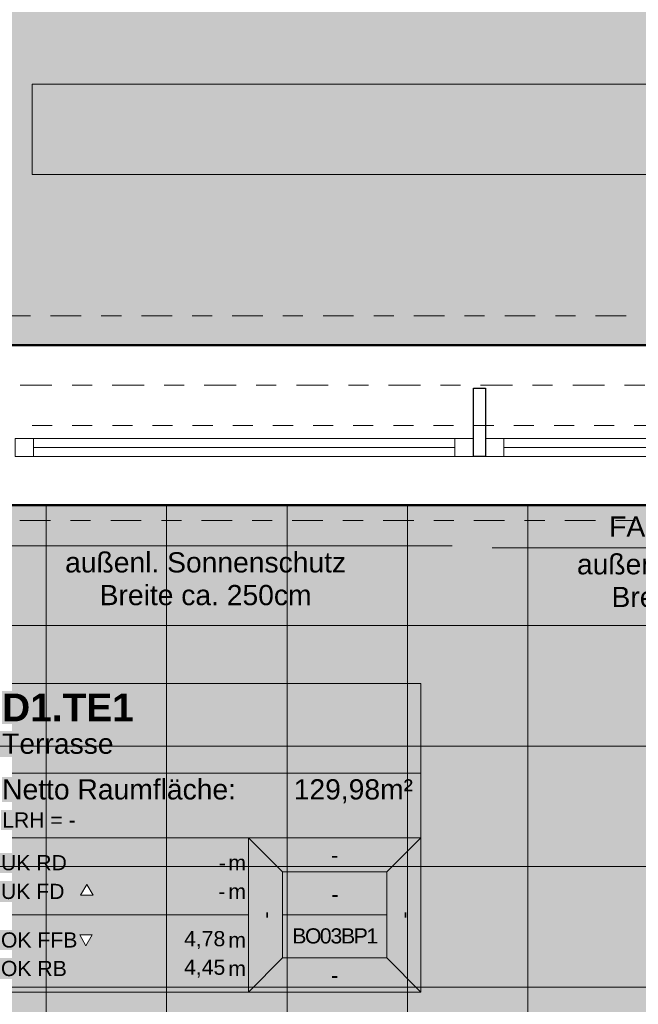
# Model space of a CAD drawing. Header units: metres. Extents: x -180 to 4, y -49 to 6.
# Tile 18 of 256: x -175.08 to -172, y -34.28 to -29.38. Entities that reach past the tile are written whole.
import ezdxf

# ---------------------------------------------------------------- set-up
doc = ezdxf.new("R2010")
doc.units = ezdxf.units.M
doc.header["$LTSCALE"] = 0.05
doc.header["$PDMODE"] = 1
doc.header["$PDSIZE"] = -2
for name, pattern in [('ISO-10 Strichpunktlinie', [4.699, 3.048, -0.762, 0.127, -0.762]), ('Linienart-20', [2.116531, 1.058062, -1.058469]), ('Linienart-34', [4.233, 2.116, -2.117]), ('Linienart-53', [5.291531, 3.175, -1.058062, 0.352704, -0.705764])]:
    doc.linetypes.add(name, pattern=pattern)
doc.layers.get('0').update_dxf_attribs({"lineweight": 25})
for name, color, linetype, lineweight, true_color in [('30 -33 Aussenwände- 7 Fassade_ Elemente', 7, 'Continuous', 9, 0x00aacc), ('30 -35 Decken- 1 Konstruktion-Träger- Stahlbeton', 7, 'Continuous', 13, 0x33aa00), ('60- 61 allgemeine Ausstattung- 1 Möbel', 7, 'Continuous', 9, 0x00cccc), ('70 -72 Beschriftung- 1 Beschriftung allgemein', 7, 'Continuous', 9, 0xff6633), ('70 -72 Beschriftung- 7 Detailverweise Linie', 7, 'Continuous', 9, 0x00dd00), ('70 -75 Raumstempel- 1 Raumstempel', 1, 'Continuous', 50, 0xff0000), ('70 -76 Bemaßung- 2 Allgemein', 7, 'Continuous', 5, 0x6666cc), ('CW-Unsichtbar', 7, 'Continuous', 9, 0x599559)]:
    doc.layers.add(name, color=color, linetype=linetype, lineweight=lineweight, true_color=true_color)
for name, color, linetype, lineweight in [('30 -33 Aussenwände- 8 Sonnenschutz', 7, 'Continuous', 9), ('60- 61 allgemeine Ausstattung- 4 Terrassen', 7, 'Continuous', 9), ('70 -71 Achsen- 1 Gebäudeachsen', 7, 'Linienart-53', 18), ('Keine', 7, 'Continuous', 9)]:
    doc.layers.add(name, color=color, linetype=linetype, lineweight=lineweight)
doc.styles.add('Arial', font='arial.ttf')
doc.styles.add('Arial (bold)', font='arialbd.ttf')
doc.dimstyles.new('k+k_klein', dxfattribs={"dimtxt": 0.100689, "dimasz": 0.05302, "dimexe": 0.05, "dimexo": 0.15, "dimgap": 0.005, "dimtad": 1, "dimdec": 3, "dimtxsty": 'Arial', "dimblk": 'VW_SLASH-2', "dimblk1": 'VW_SLASH-2', "dimblk2": 'VW_SLASH-2', "dimcen": 0, "dimdle": 0.025, "dimadec": 3, "dimazin": 0, "dimtfac": 0.75, "dimtdec": 3, "dimtix": 1, "dimtmove": 0, "dimatfit": 0, "dimldrblk": 'VW_FILLEDARROW', "dimfxl": 0.1, "dimfxlon": 1, "dimfrac": 2, "dimtolj": 1, "dimarcsym": 0})

# ---------------------------------------------------------------- blocks, each defined once
blk = doc.blocks.new('Gruppe-2290')
at = {"color": 255, "linetype": 'Continuous', "lineweight": 9, "transparency": 33554687}
blk.add_wipeout([(-1.1, 0.035), (-1.1, -0.225), (1.1, -0.225), (1.1, 0.035)], dxfattribs=at).dxf.layer = '30 -33 Aussenwände- 7 Fassade_ Elemente'
at = {"layer": '30 -33 Aussenwände- 7 Fassade_ Elemente', "color": 7, "linetype": 'Continuous', "lineweight": 9, "transparency": 33554687, "flags": 128}
blk.add_lwpolyline([(-1.1, 0.035), (-1.1, -0.225), (1.1, -0.225), (1.1, 0.035)], dxfattribs=at)
blk = doc.blocks.new('Gruppe-2291')
at = {"color": 255, "linetype": 'Continuous', "lineweight": 9, "transparency": 33554687}
blk.add_wipeout([(-1.1, 0.125), (-1.1, 0.225), (1.1, 0.225), (1.1, 0.125)], dxfattribs=at).dxf.layer = '30 -33 Aussenwände- 7 Fassade_ Elemente'
at = {"layer": '30 -33 Aussenwände- 7 Fassade_ Elemente', "color": 7, "linetype": 'Continuous', "lineweight": 9, "transparency": 33554687, "flags": 128}
blk.add_lwpolyline([(-1.1, 0.125), (-1.1, 0.225), (1.1, 0.225), (1.1, 0.125)], dxfattribs=at)
blk = doc.blocks.new('Gruppe-2292')
at = {"color": 255, "linetype": 'Continuous', "lineweight": 5, "transparency": 33554687}
blk.add_wipeout([(-1.02, 0.1075), (-1.02, 0.125), (1.02, 0.125), (1.02, 0.1075)], dxfattribs=at).dxf.layer = '30 -33 Aussenwände- 7 Fassade_ Elemente'
blk = doc.blocks.new('Gruppe-2293')
at = {"layer": '30 -33 Aussenwände- 7 Fassade_ Elemente', "color": 7, "linetype": 'Continuous', "lineweight": 9, "transparency": 33554687}
blk.add_line((-1.02, 0.125), (1.02, 0.125), dxfattribs=at)
at = {"color": 255, "linetype": 'Continuous', "lineweight": 9, "transparency": 33554687}
blk.add_wipeout([(-1.02, 0.125), (1.02, 0.125), (1.02, 0.035), (-1.02, 0.035)], dxfattribs=at).dxf.layer = '30 -33 Aussenwände- 7 Fassade_ Elemente'
at = {"layer": '30 -33 Aussenwände- 7 Fassade_ Elemente', "color": 7, "linetype": 'Continuous', "lineweight": 9, "transparency": 33554687}
blk.add_line((1.02, 0.08), (-1.02, 0.08), dxfattribs=at)
at = {"layer": '30 -33 Aussenwände- 7 Fassade_ Elemente', "color": 7, "linetype": 'Continuous', "lineweight": 9, "transparency": 33554687, "flags": 128}
blk.add_lwpolyline([(-1.02, 0.125), (1.02, 0.125), (1.02, 0.035), (-1.02, 0.035)], close=True, dxfattribs=at)
blk = doc.blocks.new('Gruppe-2294')
at = {"color": 255, "linetype": 'Continuous', "lineweight": 9, "transparency": 33554687}
for points in [[(-1.1, 0.125), (-1.02, 0.125), (-1.02, 0.035), (-1.1, 0.035)], [(1.1, 0.125), (1.02, 0.125), (1.02, 0.035), (1.1, 0.035)]]:
    blk.add_wipeout(points, dxfattribs=at).dxf.layer = '30 -33 Aussenwände- 7 Fassade_ Elemente'
at = {"layer": '30 -33 Aussenwände- 7 Fassade_ Elemente', "color": 7, "linetype": 'Continuous', "lineweight": 9, "transparency": 33554687}
for p, q in [((-1.1, 0.035), (-1.1, 0.125)), ((-1.02, 0.035), (-1.02, 0.125)), ((1.02, 0.035), (1.02, 0.125)), ((1.1, 0.035), (1.1, 0.125))]:
    blk.add_line(p, q, dxfattribs=at)
at = {"layer": '30 -33 Aussenwände- 7 Fassade_ Elemente', "color": 7, "linetype": 'Continuous', "lineweight": 9, "transparency": 33554687, "flags": 128}
for points in [[(-1.1, 0.125), (-1.02, 0.125), (-1.02, 0.035), (-1.1, 0.035)], [(1.1, 0.125), (1.02, 0.125), (1.02, 0.035), (1.1, 0.035)]]:
    blk.add_lwpolyline(points, close=True, dxfattribs=at)
blk = doc.blocks.new('Gruppe-2295')
at = {"layer": '30 -33 Aussenwände- 7 Fassade_ Elemente', "color": 7, "transparency": 33554687}
for name in ['Gruppe-2291', 'Gruppe-2290']:
    blk.add_blockref(name, (0, 0), dxfattribs=at)
blk.add_blockref('Gruppe-2292', (0, 0), dxfattribs=at)
blk.add_blockref('Gruppe-2293', (0, 0), dxfattribs=at)
blk.add_blockref('Gruppe-2294', (0, 0), dxfattribs=at)
blk = doc.blocks.new('Fenster (2D)-86')
at = {"layer": 'CW-Unsichtbar', "linetype": 'Continuous', "lineweight": 5, "transparency": 33554687}
for p in [(-1.1, 0), (1.1, 0)]:
    blk.add_point(p, dxfattribs=at)
at = {"layer": '30 -33 Aussenwände- 7 Fassade_ Elemente', "color": 0, "flags": 1}
for tag in ['IFC_UUID', 'instanceID']:
    blk.add_attdef(tag, (-175.0643, -31.652), '', height=0.00018, dxfattribs=at)
at = {"layer": '30 -33 Aussenwände- 7 Fassade_ Elemente', "color": 7, "transparency": 33554687}
blk.add_blockref('Gruppe-2295', (0, 0), dxfattribs=at)
blk = doc.blocks.new('Gruppe-2308')
at = {"color": 255, "linetype": 'Continuous', "lineweight": 9, "transparency": 33554687}
blk.add_wipeout([(-1.1, 0.035), (-1.1, -0.225), (1.1, -0.225), (1.1, 0.035)], dxfattribs=at).dxf.layer = '30 -33 Aussenwände- 7 Fassade_ Elemente'
at = {"layer": '30 -33 Aussenwände- 7 Fassade_ Elemente', "color": 7, "linetype": 'Continuous', "lineweight": 9, "transparency": 33554687, "flags": 128}
blk.add_lwpolyline([(-1.1, 0.035), (-1.1, -0.225), (1.1, -0.225), (1.1, 0.035)], dxfattribs=at)
blk = doc.blocks.new('Gruppe-2309')
at = {"color": 255, "linetype": 'Continuous', "lineweight": 9, "transparency": 33554687}
blk.add_wipeout([(-1.1, 0.125), (-1.1, 0.225), (1.1, 0.225), (1.1, 0.125)], dxfattribs=at).dxf.layer = '30 -33 Aussenwände- 7 Fassade_ Elemente'
at = {"layer": '30 -33 Aussenwände- 7 Fassade_ Elemente', "color": 7, "linetype": 'Continuous', "lineweight": 9, "transparency": 33554687, "flags": 128}
blk.add_lwpolyline([(-1.1, 0.125), (-1.1, 0.225), (1.1, 0.225), (1.1, 0.125)], dxfattribs=at)
blk = doc.blocks.new('Gruppe-2310')
at = {"color": 255, "linetype": 'Continuous', "lineweight": 5, "transparency": 33554687}
blk.add_wipeout([(-1.02, 0.1075), (-1.02, 0.125), (1.02, 0.125), (1.02, 0.1075)], dxfattribs=at).dxf.layer = '30 -33 Aussenwände- 7 Fassade_ Elemente'
blk = doc.blocks.new('Gruppe-2311')
at = {"layer": '30 -33 Aussenwände- 7 Fassade_ Elemente', "color": 7, "linetype": 'Continuous', "lineweight": 9, "transparency": 33554687}
blk.add_line((-1.02, 0.125), (1.02, 0.125), dxfattribs=at)
at = {"color": 255, "linetype": 'Continuous', "lineweight": 9, "transparency": 33554687}
blk.add_wipeout([(-1.02, 0.125), (1.02, 0.125), (1.02, 0.035), (-1.02, 0.035)], dxfattribs=at).dxf.layer = '30 -33 Aussenwände- 7 Fassade_ Elemente'
at = {"layer": '30 -33 Aussenwände- 7 Fassade_ Elemente', "color": 7, "linetype": 'Continuous', "lineweight": 9, "transparency": 33554687}
blk.add_line((1.02, 0.08), (-1.02, 0.08), dxfattribs=at)
at = {"layer": '30 -33 Aussenwände- 7 Fassade_ Elemente', "color": 7, "linetype": 'Continuous', "lineweight": 9, "transparency": 33554687, "flags": 128}
blk.add_lwpolyline([(-1.02, 0.125), (1.02, 0.125), (1.02, 0.035), (-1.02, 0.035)], close=True, dxfattribs=at)
blk = doc.blocks.new('Gruppe-2312')
at = {"color": 255, "linetype": 'Continuous', "lineweight": 9, "transparency": 33554687}
for points in [[(-1.1, 0.125), (-1.02, 0.125), (-1.02, 0.035), (-1.1, 0.035)], [(1.1, 0.125), (1.02, 0.125), (1.02, 0.035), (1.1, 0.035)]]:
    blk.add_wipeout(points, dxfattribs=at).dxf.layer = '30 -33 Aussenwände- 7 Fassade_ Elemente'
at = {"layer": '30 -33 Aussenwände- 7 Fassade_ Elemente', "color": 7, "linetype": 'Continuous', "lineweight": 9, "transparency": 33554687}
for p, q in [((-1.1, 0.035), (-1.1, 0.125)), ((-1.02, 0.035), (-1.02, 0.125)), ((1.02, 0.035), (1.02, 0.125)), ((1.1, 0.035), (1.1, 0.125))]:
    blk.add_line(p, q, dxfattribs=at)
at = {"layer": '30 -33 Aussenwände- 7 Fassade_ Elemente', "color": 7, "linetype": 'Continuous', "lineweight": 9, "transparency": 33554687, "flags": 128}
for points in [[(-1.1, 0.125), (-1.02, 0.125), (-1.02, 0.035), (-1.1, 0.035)], [(1.1, 0.125), (1.02, 0.125), (1.02, 0.035), (1.1, 0.035)]]:
    blk.add_lwpolyline(points, close=True, dxfattribs=at)
blk = doc.blocks.new('Gruppe-2313')
at = {"layer": '30 -33 Aussenwände- 7 Fassade_ Elemente', "color": 7, "transparency": 33554687}
for name in ['Gruppe-2309', 'Gruppe-2308']:
    blk.add_blockref(name, (0, 0), dxfattribs=at)
blk.add_blockref('Gruppe-2310', (0, 0), dxfattribs=at)
blk.add_blockref('Gruppe-2311', (0, 0), dxfattribs=at)
blk.add_blockref('Gruppe-2312', (0, 0), dxfattribs=at)
blk = doc.blocks.new('Fenster (2D)-87')
at = {"layer": 'CW-Unsichtbar', "linetype": 'Continuous', "lineweight": 5, "transparency": 33554687}
for p in [(-1.1, 0), (1.1, 0)]:
    blk.add_point(p, dxfattribs=at)
at = {"layer": '30 -33 Aussenwände- 7 Fassade_ Elemente', "color": 0, "flags": 1}
for tag in ['IFC_UUID', 'instanceID']:
    blk.add_attdef(tag, (-172.721, -31.652), '', height=0.00018, dxfattribs=at)
at = {"layer": '30 -33 Aussenwände- 7 Fassade_ Elemente', "color": 7, "transparency": 33554687}
blk.add_blockref('Gruppe-2313', (0, 0), dxfattribs=at)
blk = doc.blocks.new('Gruppe-2314')
at = {"color": 255}
blk.add_wipeout([(-172.8527, -31.552), (-175.076, -31.552), (-175.076, -31.462), (-172.8527, -31.462)], dxfattribs=at).dxf.layer = '30 -33 Aussenwände- 7 Fassade_ Elemente'
at = {"layer": '30 -33 Aussenwände- 7 Fassade_ Elemente', "flags": 128}
blk.add_lwpolyline([(-172.8527, -31.552), (-175.076, -31.552), (-175.076, -31.462), (-172.8527, -31.462)], close=True, dxfattribs=at)
at = {"color": 255, "lineweight": 18}
blk.add_wipeout([(-175.0143, -31.552), (-175.106, -31.552), (-175.106, -31.462), (-175.0143, -31.462)], dxfattribs=at).dxf.layer = '30 -33 Aussenwände- 7 Fassade_ Elemente'
at = {"layer": '30 -33 Aussenwände- 7 Fassade_ Elemente', "lineweight": 18}
blk.add_line((-172.9143, -31.507), (-175.0143, -31.507), dxfattribs=at)
at = {"layer": '30 -33 Aussenwände- 7 Fassade_ Elemente', "lineweight": 18, "flags": 128}
blk.add_lwpolyline([(-175.0143, -31.552), (-175.106, -31.552), (-175.106, -31.462), (-175.0143, -31.462)], close=True, dxfattribs=at)
at = {"color": 255, "lineweight": 18}
blk.add_wipeout([(-172.8227, -31.552), (-172.9143, -31.552), (-172.9143, -31.462), (-172.8227, -31.462)], dxfattribs=at).dxf.layer = '30 -33 Aussenwände- 7 Fassade_ Elemente'
at = {"layer": '30 -33 Aussenwände- 7 Fassade_ Elemente', "lineweight": 18, "flags": 128}
blk.add_lwpolyline([(-172.8227, -31.552), (-172.9143, -31.552), (-172.9143, -31.462), (-172.8227, -31.462)], close=True, dxfattribs=at)
blk = doc.blocks.new('Gruppe-2315')
at = {"color": 255}
blk.add_wipeout([(-170.5093, -31.552), (-172.7327, -31.552), (-172.7327, -31.462), (-170.5093, -31.462)], dxfattribs=at).dxf.layer = '30 -33 Aussenwände- 7 Fassade_ Elemente'
at = {"layer": '30 -33 Aussenwände- 7 Fassade_ Elemente', "flags": 128}
blk.add_lwpolyline([(-170.5093, -31.552), (-172.7327, -31.552), (-172.7327, -31.462), (-170.5093, -31.462)], close=True, dxfattribs=at)
at = {"color": 255, "lineweight": 18}
blk.add_wipeout([(-172.671, -31.552), (-172.7627, -31.552), (-172.7627, -31.462), (-172.671, -31.462)], dxfattribs=at).dxf.layer = '30 -33 Aussenwände- 7 Fassade_ Elemente'
at = {"layer": '30 -33 Aussenwände- 7 Fassade_ Elemente', "lineweight": 18}
blk.add_line((-170.571, -31.507), (-172.671, -31.507), dxfattribs=at)
at = {"layer": '30 -33 Aussenwände- 7 Fassade_ Elemente', "lineweight": 18, "flags": 128}
blk.add_lwpolyline([(-172.671, -31.552), (-172.7627, -31.552), (-172.7627, -31.462), (-172.671, -31.462)], close=True, dxfattribs=at)
at = {"color": 255, "lineweight": 18}
blk.add_wipeout([(-170.4793, -31.552), (-170.571, -31.552), (-170.571, -31.462), (-170.4793, -31.462)], dxfattribs=at).dxf.layer = '30 -33 Aussenwände- 7 Fassade_ Elemente'
at = {"layer": '30 -33 Aussenwände- 7 Fassade_ Elemente', "lineweight": 18, "flags": 128}
blk.add_lwpolyline([(-170.4793, -31.552), (-170.571, -31.552), (-170.571, -31.462), (-170.4793, -31.462)], close=True, dxfattribs=at)
blk = doc.blocks.new('Gruppe-2329')
at = {"layer": '30 -33 Aussenwände- 7 Fassade_ Elemente', "rotation": 180}
for name, p in [('Fenster (2D)-86', (-173.9643, -31.427)), ('Fenster (2D)-87', (-171.621, -31.427))]:
    blk.add_blockref(name, p, dxfattribs=at)
at = {"color": 255}
blk.add_wipeout([(-167.821, -31.794), (-175.421, -31.794), (-175.421, -30.997), (-167.821, -30.997)], dxfattribs=at).dxf.layer = '30 -33 Aussenwände- 7 Fassade_ Elemente'
at = {"layer": '30 -33 Aussenwände- 7 Fassade_ Elemente', "color": 7}
for name in ['Gruppe-2314', 'Gruppe-2315']:
    blk.add_blockref(name, (0, 0), dxfattribs=at)
at = {"color": 255, "lineweight": 25}
blk.add_wipeout([(-172.7627, -31.552), (-172.8227, -31.552), (-172.8227, -31.212), (-172.7627, -31.212)], dxfattribs=at).dxf.layer = '30 -33 Aussenwände- 7 Fassade_ Elemente'
at = {"layer": '30 -33 Aussenwände- 7 Fassade_ Elemente', "lineweight": 25, "flags": 128}
blk.add_lwpolyline([(-172.7627, -31.552), (-172.8227, -31.552), (-172.8227, -31.212), (-172.7627, -31.212)], close=True, dxfattribs=at)
blk = doc.blocks.new('Gruppe-9743')
at = {"layer": '30 -35 Decken- 1 Konstruktion-Träger- Stahlbeton', "color": 7, "linetype": 'Linienart-20', "lineweight": 13, "transparency": 33554687}
for p, q in [((-175.221, -30.997), (-160.421, -30.997)), ((-175.221, -31.397), (-160.421, -31.397))]:
    blk.add_line(p, q, dxfattribs=at)
at = {"layer": '30 -35 Decken- 1 Konstruktion-Träger- Stahlbeton', "color": 0, "flags": 1}
for tag in ['IFC_UUID', 'instanceID']:
    blk.add_attdef(tag, (-175.221, -31.397), '', height=0.00018, dxfattribs=at)
blk = doc.blocks.new('Gruppe-12496')
at = {"layer": '70 -72 Beschriftung- 1 Beschriftung allgemein', "color": 252, "true_color": 0x888888}
blk.add_line((-170.3785, -32.0056), (-172.7285, -32.0056), dxfattribs=at)
at = {"layer": '70 -72 Beschriftung- 1 Beschriftung allgemein', "color": 7, "insert": (-171.6068, -32.0378), "char_height": 0.100689, "width": 1.6, "attachment_point": 2, "line_spacing_factor": 0.970891, "style": 'Arial'}
blk.add_mtext('außenl. Sonnenschutz\\PBreite ca. 250cm', dxfattribs=at)
blk = doc.blocks.new('Gruppe-12497')
at = {"layer": '70 -72 Beschriftung- 1 Beschriftung allgemein', "color": 252, "true_color": 0x888888}
blk.add_line((-172.9283, -31.9961), (-175.2783, -31.9961), dxfattribs=at)
at = {"layer": '70 -72 Beschriftung- 1 Beschriftung allgemein', "color": 7, "insert": (-174.1565, -32.0283), "char_height": 0.100689, "width": 1.6, "attachment_point": 2, "line_spacing_factor": 0.970891, "style": 'Arial'}
blk.add_mtext('außenl. Sonnenschutz\\PBreite ca. 250cm', dxfattribs=at)
blk = doc.blocks.new('_01-OG1_Tragwerk (2D)')
at = {"layer": '30 -33 Aussenwände- 7 Fassade_ Elemente', "color": 7}
blk.add_blockref('Gruppe-2329', (0, 0), dxfattribs=at)
at = {"layer": '30 -33 Aussenwände- 8 Sonnenschutz', "color": 7}
for name in ['Gruppe-12497', 'Gruppe-12496']:
    blk.add_blockref(name, (0, 0), dxfattribs=at)
at = {"layer": '30 -35 Decken- 1 Konstruktion-Träger- Stahlbeton'}
blk.add_blockref('Gruppe-9743', (0, 0), dxfattribs=at)
blk = doc.blocks.new('Gruppe-13192')
at = {"layer": '70 -75 Raumstempel- 1 Raumstempel', "color": 7, "linetype": 'Continuous', "lineweight": 9, "transparency": 33554687}
for p, q in [((-175.221, -32.6812), (-175.221, -34.2188)), ((-173.0843, -32.6812), (-175.221, -32.6812)), ((-173.0843, -34.2188), (-173.0843, -32.6812)), ((-173.0843, -33.128), (-175.221, -33.128)), ((-175.221, -33.45), (-173.9428, -33.45)), ((-173.7732, -33.6204), (-173.9428, -33.45)), ((-173.0843, -33.45), (-173.9428, -33.45)), ((-173.9428, -33.45), (-173.9428, -34.2188)), ((-173.9428, -33.45), (-173.0843, -33.45)), ((-173.2539, -33.6204), (-173.0843, -33.45)), ((-173.7732, -34.0484), (-173.7732, -33.6204)), ((-173.7732, -33.6204), (-173.2539, -33.6204)), ((-173.2539, -34.0484), (-173.2539, -33.6204)), ((-175.221, -33.8344), (-173.9428, -33.8344)), ((-173.2539, -33.8344), (-173.7732, -33.8344)), ((-173.7732, -34.0484), (-173.9428, -34.2188)), ((-173.7732, -34.0484), (-173.2539, -34.0484)), ((-173.2539, -34.0484), (-173.0843, -34.2188)), ((-173.0843, -34.2188), (-175.221, -34.2188))]:
    blk.add_line(p, q, dxfattribs=at)
for points in [[(-174.7217, -33.5997), (-174.7524, -33.5464), (-174.7832, -33.5997)], [(-174.7217, -34.078), (-174.7524, -34.1313), (-174.7832, -34.078)]]:
    blk.add_solid(points, dxfattribs=at)
at = {"layer": '70 -75 Raumstempel- 1 Raumstempel', "color": 7, "transparency": 33554687}
for s, insert, char_height, attachment_point, rotation, line_spacing_factor, style in [('D1.TE1', (-175.17, -32.801), 0.13845, 4, 0, 0.971658, 'Arial (bold)'), ('Terrasse', (-175.17, -32.9312), 0.10069, 1, 0, 0.970891, 'Arial'), ('129,98m²', (-173.1233, -33.1587), 0.10069, 3, 0, 0.96878, 'Arial'), ('Netto Raumfläche:', (-175.17, -33.1587), 0.100689, 1, 0, 0.96878, 'Arial'), ('-', (-173.5136, -33.5368), 0.0755, 5, 0, 0.973705, 'Arial'), ('{\\T0.9;-}', (-173.5136, -33.7314), 0.07552, 5, 0, 0.973705, 'Arial'), ('-', (-173.8582, -33.8344), 0.0755, 5, 90, 0.973705, 'Arial'), ('-', (-173.1692, -33.8344), 0.0755, 5, 90, 0.973705, 'Arial'), ('{\\T0.9;BO03BP1}', (-173.5136, -33.9394), 0.075516, 5, 0, 0.973705, 'Arial'), ('-', (-173.5136, -34.1349), 0.0755, 5, 0, 0.973705, 'Arial')]:
    blk.add_mtext(s, dxfattribs=dict(at, insert=insert, char_height=char_height, attachment_point=attachment_point, rotation=rotation, line_spacing_factor=line_spacing_factor, style=style))
at = {"layer": '70 -75 Raumstempel- 1 Raumstempel', "color": 7, "transparency": 33554687, "rotation": 0, "style": 'Arial'}
for s, insert, char_height, width, attachment_point, line_spacing_factor in [('LRH = -', (-175.17, -33.3236), 0.07552, 2.046762, 1, 0.968077), ('UK RD', (-175.176, -33.5746), 0.07552, 0.3787, 4, 0.973705), ('{\\T0.93;-}', (-174.0585, -33.5746), 0.07552, 0.640583, 6, 0.973705), ('m', (-173.9553, -33.5746), 0.0755, 0.105423, 6, 0.973705), ('UK FD', (-175.176, -33.7177), 0.07552, 0.3787, 4, 0.973705), ('-', (-174.0585, -33.7177), 0.0755, 0.640583, 6, 0.973705), ('m', (-173.9553, -33.7177), 0.0755, 0.105423, 6, 0.973705), ('OK FFB', (-175.176, -33.9595), 0.07552, 0.401981, 4, 0.973705), ('4,78', (-174.0585, -33.9595), 0.07552, 0.640583, 6, 0.973705), ('m', (-173.9553, -33.9595), 0.0755, 0.105423, 6, 0.973705), ('OK RB', (-175.176, -34.1015), 0.07552, 0.401981, 4, 0.973705), ('4,45', (-174.0585, -34.1015), 0.07552, 0.640583, 6, 0.973705), ('m', (-173.9553, -34.1015), 0.0755, 0.105423, 6, 0.973705)]:
    blk.add_mtext(s, dxfattribs=dict(at, insert=insert, char_height=char_height, width=width, attachment_point=attachment_point, line_spacing_factor=line_spacing_factor))
at = {"color": 255, "linetype": 'Continuous', "lineweight": 9, "transparency": 33554687}
for points in [[(-174.7174, -33.7363), (-174.7482, -33.683), (-174.779, -33.7363)], [(-174.7217, -33.9343), (-174.7524, -33.9876), (-174.7832, -33.9343)]]:
    blk.add_wipeout(points, dxfattribs=at).dxf.layer = '70 -75 Raumstempel- 1 Raumstempel'
at = {"layer": '70 -75 Raumstempel- 1 Raumstempel', "color": 7, "linetype": 'Continuous', "lineweight": 9, "transparency": 33554687, "flags": 128}
for points in [[(-174.7174, -33.7363), (-174.7482, -33.683), (-174.779, -33.7363)], [(-174.7217, -33.9343), (-174.7524, -33.9876), (-174.7832, -33.9343)]]:
    blk.add_lwpolyline(points, close=True, dxfattribs=at)
blk = doc.blocks.new('Gruppe-13193')
at = {"layer": '70 -75 Raumstempel- 1 Raumstempel', "color": 7, "transparency": 33554687}
blk.add_blockref('Gruppe-13192', (0, 0), dxfattribs=at)
blk = doc.blocks.new('Gruppe-15083')
at = {"layer": '60- 61 allgemeine Ausstattung- 4 Terrassen', "linetype": 'Continuous', "lineweight": 9, "transparency": 33554534}
h = blk.add_hatch(dxfattribs=at)
h.set_pattern_fill('Platte 60_60 SRF-1', style=0, pattern_type=2)
h.set_pattern_definition([(90, (-171.951, -31.79404), (-0.6, 7e-17), []), (0, (-171.951, -31.79404), (0, 0.6), [])])
h.paths.add_polyline_path([(-163.6783, -31.794), (-175.661, -31.794), (-175.661, -39.717), (-171.951, -39.717), (-171.951, -33.594), (-163.6783, -33.594)])
blk = doc.blocks.new('_OG1_2D (2D)')
at = {"layer": '70 -75 Raumstempel- 1 Raumstempel', "linetype": 'Continuous', "lineweight": 0, "true_color": 0xff0000}
for points in [[(-168.02099996, -20.14704198), (-168.02099996, -23.14704198), (-160.34599996, -23.14704198), (-160.34599996, -30.99704198), (-175.22099996, -30.99704198), (-175.22099996, -20.14704198)], [(-175.81099996, -31.58704198), (-175.81099996, -42.95704198), (-172.81099996, -42.95704198), (-172.81099996, -40.13704198), (-173.31099996, -40.13704198), (-173.31099996, -39.83704198), (-160.61099996, -39.83704198), (-160.61099996, -39.40704198), (-160.81799996, -39.40704198), (-160.81799996, -31.79404198), (-175.38099996, -31.79404198), (-175.38099996, -31.58704198)]]:
    blk.add_hatch(color=1, dxfattribs=at).paths.add_polyline_path(points)
at = {"layer": '30 -33 Aussenwände- 7 Fassade_ Elemente', "linetype": 'Linienart-34', "lineweight": 9}
blk.add_line((-175.37099996, -31.79404198), (-167.87099996, -31.79404198), dxfattribs=at)
at = {"layer": '60- 61 allgemeine Ausstattung- 1 Möbel', "flags": 128}
blk.add_lwpolyline([(-169.02099996, -29.69704198), (-169.02099996, -30.14704198), (-175.02099996, -30.14704198), (-175.02099996, -29.69704198)], close=True, dxfattribs=at)
at = {"layer": '70 -72 Beschriftung- 7 Detailverweise Linie', "linetype": 'ISO-10 Strichpunktlinie', "flags": 128}
blk.add_lwpolyline([(-175.38099996, -30.85098063), (-160.2835553, -30.85098063), (-160.2835553, -31.87098063), (-175.38099996, -31.87098063)], close=True, dxfattribs=at)
at = {"layer": '70 -75 Raumstempel- 1 Raumstempel', "flags": 128}
for points in [[(-168.02099996, -20.14704198), (-168.02099996, -23.14704198), (-160.34599996, -23.14704198), (-160.34599996, -30.99704198), (-175.22099996, -30.99704198), (-175.22099996, -20.14704198)], [(-175.81099996, -31.58704198), (-175.81099996, -42.95704198), (-172.81099996, -42.95704198), (-172.81099996, -40.13704198), (-173.31099996, -40.13704198), (-173.31099996, -39.83704198), (-160.61099996, -39.83704198), (-160.61099996, -39.40704198), (-160.81799996, -39.40704198), (-160.81799996, -31.79404198), (-175.38099996, -31.79404198), (-175.38099996, -31.58704198)]]:
    blk.add_lwpolyline(points, close=True, dxfattribs=at)
at = {"layer": '70 -75 Raumstempel- 1 Raumstempel', "transparency": 33554687}
blk.add_blockref('Gruppe-13193', (0, 0), dxfattribs=at)
at = {"layer": 'Keine', "color": 7}
blk.add_blockref('Gruppe-15083', (0, 0), dxfattribs=at)
blk = doc.blocks.new('VW_SLASH-2')
at = {"color": 0, "linetype": 'ByBlock', "lineweight": -2, "transparency": 16777216}
blk.add_line((0.472, 0), (-1, 0), dxfattribs=at)
at = {"color": 0, "lineweight": 5, "transparency": 16777216, "flags": 128}
blk.add_lwpolyline([(0.5, 0.5), (-0.5, -0.5)], dxfattribs=at)
blk = doc.blocks.new('*D16732')
at = {"layer": '70 -76 Bemaßung- 2 Allgemein', "color": 0, "lineweight": -2}
for p, q in [((-175.136, -44.172), (-175.136, -44.322)), ((-172.7927, -44.172), (-172.7927, -44.322)), ((-172.8457, -44.272), (-175.083, -44.272))]:
    blk.add_line(p, q, dxfattribs=at)
at = {"layer": 'Defpoints', "color": 0}
for p in [(-175.136, -31.297), (-172.7927, -31.297), (-175.136, -44.272)]:
    blk.add_point(p, dxfattribs=at)
at = {"layer": '70 -76 Bemaßung- 2 Allgemein', "color": 0, "lineweight": -2, "xscale": 0.05302001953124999, "yscale": 0.05302001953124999, "zscale": 0.05302001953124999, "rotation": 180}
blk.add_blockref('VW_SLASH-2', (-175.136, -44.272), dxfattribs=at)
at = {"layer": '70 -76 Bemaßung- 2 Allgemein', "color": 0, "lineweight": -2, "xscale": 0.05302001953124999, "yscale": 0.05302001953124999, "zscale": 0.05302001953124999}
blk.add_blockref('VW_SLASH-2', (-172.7927, -44.272), dxfattribs=at)
at = {"layer": '70 -76 Bemaßung- 2 Allgemein', "color": 0, "insert": (-173.9643, -44.1839), "char_height": 0.100689, "attachment_point": 5, "style": 'Arial'}
blk.add_mtext('\\A1;2,34\\S3^ ;', dxfattribs=at)
blk = doc.blocks.new('VW_FILLEDARROW')
at = {"linetype": 'Continuous', "lineweight": 0, "transparency": 16777216}
blk.add_hatch(color=0, dxfattribs=at).paths.add_polyline_path([(-2.829, 0.758), (0, 0), (-2.829, -0.758)])
at = {"color": 0, "lineweight": 5, "transparency": 16777216, "flags": 128}
blk.add_lwpolyline([(-2.829, 0.758), (0, 0), (-2.829, -0.758)], close=True, dxfattribs=at)
blk = doc.blocks.new('*D16733')
at = {"layer": '70 -76 Bemaßung- 2 Allgemein', "color": 0, "lineweight": -2}
for p, q in [((-172.7927, -44.172), (-172.7927, -44.322)), ((-170.4493, -44.172), (-170.4493, -44.322)), ((-170.5024, -44.272), (-172.7396, -44.272))]:
    blk.add_line(p, q, dxfattribs=at)
at = {"layer": 'Defpoints', "color": 0}
for p in [(-172.7927, -31.297), (-170.4493, -31.297), (-172.7927, -44.272)]:
    blk.add_point(p, dxfattribs=at)
at = {"layer": '70 -76 Bemaßung- 2 Allgemein', "color": 0, "lineweight": -2, "xscale": 0.05302001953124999, "yscale": 0.05302001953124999, "zscale": 0.05302001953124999, "rotation": 180}
blk.add_blockref('VW_SLASH-2', (-172.7927, -44.272), dxfattribs=at)
at = {"layer": '70 -76 Bemaßung- 2 Allgemein', "color": 0, "lineweight": -2, "xscale": 0.05302001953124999, "yscale": 0.05302001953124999, "zscale": 0.05302001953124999}
blk.add_blockref('VW_SLASH-2', (-170.4493, -44.272), dxfattribs=at)
at = {"layer": '70 -76 Bemaßung- 2 Allgemein', "color": 0, "insert": (-171.621, -44.1839), "char_height": 0.100689, "attachment_point": 5, "style": 'Arial'}
blk.add_mtext('\\A1;2,34\\S3^ ;', dxfattribs=at)
blk = doc.blocks.new('_Achsen (3D)')
at = {"layer": '70 -71 Achsen- 1 Gebäudeachsen', "transparency": 33554687}
blk.add_line((-179.668, -31.197), (3.826, -31.197), dxfattribs=at)
blk = doc.blocks.new('Gruppe-15268')
at = {"layer": '70 -76 Bemaßung- 2 Allgemein'}
for p1, p2, picture, middle in [((-172.7927, -31.297), (-175.136, -31.297), '*D16732', (-173.9643, -44.1839)), ((-170.4493, -31.297), (-172.7927, -31.297), '*D16733', (-171.621, -44.1839))]:
    dim = blk.add_aligned_dim(p1=p1, p2=p2, distance=12.975, text='2,34\\S3^ ;', dimstyle='k+k_klein', override={"dimtxt": 0.100689, "dimgap": 0.01, "dimpost": '<>', "dimtxsty": 'Arial', "dimtmove": 2}, dxfattribs=at)
    dim.commit()
    dim.dimension.update_dxf_attribs({"geometry": picture, "text_midpoint": middle})
blk = doc.blocks.new('_OG1_2D Bemaßung_ Beschriftung (2D)')
at = {"layer": '70 -76 Bemaßung- 2 Allgemein'}
blk.add_blockref('Gruppe-15268', (0, 0), dxfattribs=at)
at = {"layer": '70 -72 Beschriftung- 1 Beschriftung allgemein', "insert": (-171.67709058, -31.84992632), "char_height": 0.1006886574, "width": 1.6, "attachment_point": 2, "line_spacing_factor": 0.970891, "style": 'Arial'}
blk.add_mtext('FA.D1.008.G.1', dxfattribs=at)

msp = doc.modelspace()

# ---------------------------------------------------------------- block references
at = {"layer": 'Keine', "color": 1}
msp.add_blockref('_01-OG1_Tragwerk (2D)', (0, 0), dxfattribs=at)

# ---------------------------------------------------------------- next in the draw order: block references
msp.add_blockref('_OG1_2D (2D)', (0, 0), dxfattribs=at)

# ---------------------------------------------------------------- next in the draw order: block references
msp.add_blockref('_OG1_2D Bemaßung_ Beschriftung (2D)', (0, 0), dxfattribs=at)

# ---------------------------------------------------------------- next in the draw order: block references
msp.add_blockref('_Achsen (3D)', (0, 0), dxfattribs=at)

doc.saveas('drawing.dxf')
